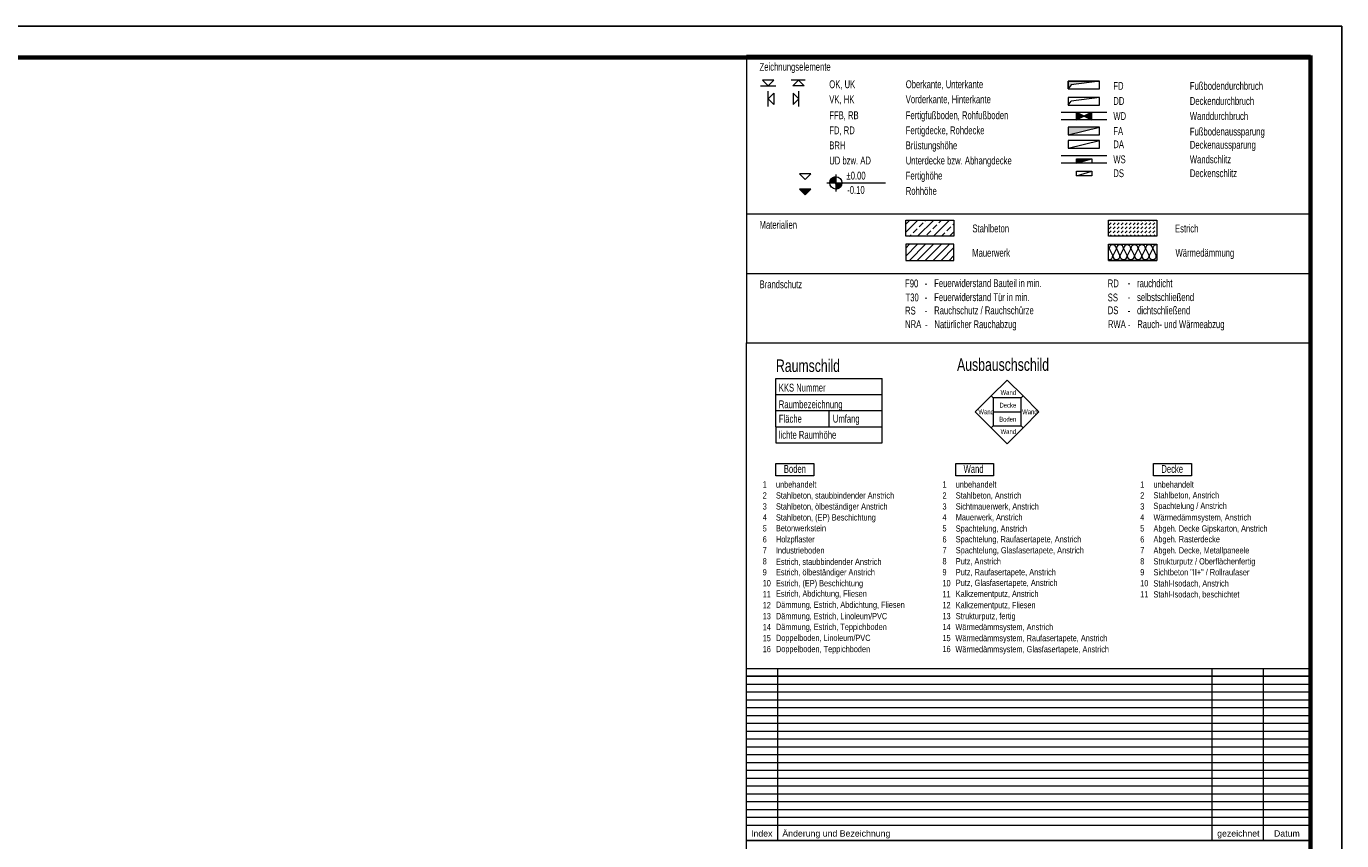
# Paper-space layout 'A3_1_100' of a CAD drawing. Extents: x -5 to 415, y -5 to 292.
# Tile 26 of 26: x 205 to 415, y 162 to 292. Entities that reach past the tile are written whole.
import ezdxf

# ---------------------------------------------------------------- set-up
doc = ezdxf.new("R2010")
doc.units = 0
doc.layers.get('0').update_dxf_attribs({"lineweight": 0})
doc.layers.add('B_TXT_PLK_BLR', color=7, linetype='Continuous', lineweight=0)
doc.layers.add('B_TXT_PLK_GRD', color=7, linetype='Continuous', lineweight=0)
doc.styles.add('Arial', font='arial.ttf')
doc.styles.add('Arial_Standard', font='arial.ttf', dxfattribs={"width": 0.75, "height": 0.25})

# ---------------------------------------------------------------- blocks, each defined once
blk = doc.blocks.new('*X21')
at = {"color": 0}
for p, q in [((1.08894, 0.66327), (1.0892, 0.66353)), ((1.08894, 0.66203), (1.08956, 0.66265)), ((1.09018, 0.66327), (1.09044, 0.66353)), ((1.09018, 0.66203), (1.0908, 0.66265)), ((1.09142, 0.66327), (1.09168, 0.66353)), ((1.09142, 0.66203), (1.09204, 0.66265)), ((1.09266, 0.66327), (1.09292, 0.66353)), ((1.09266, 0.66203), (1.09328, 0.66265)), ((1.09389, 0.66327), (1.09415, 0.66353)), ((1.09389, 0.66203), (1.09451, 0.66265)), ((1.09513, 0.66327), (1.09539, 0.66353)), ((1.09513, 0.66203), (1.09575, 0.66265)), ((1.09637, 0.66327), (1.09663, 0.66353)), ((1.09637, 0.66203), (1.09699, 0.66265)), ((1.09761, 0.66327), (1.09787, 0.66353)), ((1.09761, 0.66203), (1.09823, 0.66265)), ((1.09884, 0.66327), (1.0991, 0.66353)), ((1.09884, 0.66203), (1.09946, 0.66265)), ((1.10008, 0.66327), (1.10034, 0.66353)), ((1.10008, 0.66203), (1.1007, 0.66265)), ((1.10132, 0.66327), (1.10158, 0.66353)), ((1.10132, 0.66203), (1.10194, 0.66265)), ((1.10256, 0.66327), (1.10282, 0.66353)), ((1.10256, 0.66203), (1.10317, 0.66265)), ((1.08894, 0.66079), (1.08956, 0.66141)), ((1.08894, 0.65955), (1.08956, 0.66017)), ((1.08915, 0.65853), (1.08956, 0.65894)), ((1.09018, 0.66079), (1.0908, 0.66141)), ((1.09018, 0.65955), (1.0908, 0.66017)), ((1.09039, 0.65853), (1.0908, 0.65894)), ((1.09142, 0.66079), (1.09204, 0.66141)), ((1.09142, 0.65955), (1.09204, 0.66017)), ((1.09163, 0.65853), (1.09204, 0.65894)), ((1.09266, 0.66079), (1.09328, 0.66141)), ((1.09266, 0.65955), (1.09328, 0.66017)), ((1.09287, 0.65853), (1.09328, 0.65894)), ((1.09389, 0.66079), (1.09451, 0.66141)), ((1.09389, 0.65955), (1.09451, 0.66017)), ((1.0941, 0.65853), (1.09451, 0.65894)), ((1.09513, 0.66079), (1.09575, 0.66141)), ((1.09513, 0.65955), (1.09575, 0.66017)), ((1.09534, 0.65853), (1.09575, 0.65894)), ((1.09637, 0.66079), (1.09699, 0.66141)), ((1.09637, 0.65955), (1.09699, 0.66017)), ((1.09658, 0.65853), (1.09699, 0.65894)), ((1.09761, 0.66079), (1.09823, 0.66141)), ((1.09761, 0.65955), (1.09823, 0.66017)), ((1.09782, 0.65853), (1.09823, 0.65894)), ((1.09884, 0.66079), (1.09946, 0.66141)), ((1.09884, 0.65955), (1.09946, 0.66017)), ((1.09905, 0.65853), (1.09946, 0.65894)), ((1.10008, 0.66079), (1.1007, 0.66141)), ((1.10008, 0.65955), (1.1007, 0.66017)), ((1.10029, 0.65853), (1.1007, 0.65894)), ((1.10132, 0.66079), (1.10194, 0.66141)), ((1.10132, 0.65955), (1.10194, 0.66017)), ((1.10153, 0.65853), (1.10194, 0.65894)), ((1.10256, 0.66079), (1.10317, 0.66141)), ((1.10256, 0.65955), (1.10317, 0.66017)), ((1.10277, 0.65853), (1.10317, 0.65894))]:
    blk.add_line(p, q, dxfattribs=at)
blk = doc.blocks.new('*X22')
at = {"color": 0}
for p, q in [((29.489, 35.114), (29.589, 35.214)), ((29.489, 35.116), (29.587, 35.214)), ((29.489, 35.118), (29.585, 35.214)), ((29.489, 35.12), (29.583, 35.214)), ((29.49, 35.122), (29.582, 35.214)), ((29.49, 35.124), (29.58, 35.214)), ((29.49, 35.126), (29.578, 35.213)), ((29.49, 35.128), (29.576, 35.213)), ((29.49, 35.13), (29.574, 35.213)), ((29.491, 35.114), (29.589, 35.213)), ((29.491, 35.132), (29.571, 35.212)), ((29.491, 35.134), (29.569, 35.212)), ((29.492, 35.114), (29.589, 35.211)), ((29.492, 35.136), (29.567, 35.211)), ((29.492, 35.139), (29.565, 35.211)), ((29.493, 35.141), (29.562, 35.21)), ((29.494, 35.143), (29.56, 35.21)), ((29.494, 35.114), (29.589, 35.209)), ((29.495, 35.146), (29.557, 35.209)), ((29.496, 35.149), (29.554, 35.208)), ((29.496, 35.114), (29.589, 35.207)), ((29.497, 35.152), (29.552, 35.207)), ((29.498, 35.114), (29.589, 35.205)), ((29.498, 35.155), (29.548, 35.205)), ((29.5, 35.114), (29.589, 35.204)), ((29.5, 35.158), (29.545, 35.204)), ((29.501, 35.114), (29.589, 35.202)), ((29.501, 35.162), (29.541, 35.202)), ((29.503, 35.114), (29.589, 35.2)), ((29.504, 35.166), (29.537, 35.199)), ((29.505, 35.114), (29.589, 35.198)), ((29.507, 35.114), (29.589, 35.197)), ((29.507, 35.171), (29.532, 35.196)), ((29.508, 35.114), (29.589, 35.195)), ((29.51, 35.114), (29.589, 35.193)), ((29.512, 35.114), (29.589, 35.191)), ((29.513, 35.179), (29.525, 35.19)), ((29.514, 35.114), (29.589, 35.19)), ((29.515, 35.114), (29.589, 35.188)), ((29.517, 35.114), (29.589, 35.186)), ((29.519, 35.114), (29.589, 35.184)), ((29.521, 35.114), (29.589, 35.182)), ((29.523, 35.114), (29.589, 35.181)), ((29.524, 35.114), (29.589, 35.179)), ((29.526, 35.114), (29.589, 35.177)), ((29.528, 35.114), (29.589, 35.175)), ((29.53, 35.114), (29.589, 35.174)), ((29.531, 35.114), (29.589, 35.172)), ((29.533, 35.114), (29.589, 35.17)), ((29.535, 35.114), (29.589, 35.168)), ((29.537, 35.114), (29.589, 35.167)), ((29.538, 35.114), (29.589, 35.165)), ((29.54, 35.114), (29.589, 35.163)), ((29.542, 35.114), (29.589, 35.161)), ((29.544, 35.114), (29.589, 35.159)), ((29.546, 35.114), (29.589, 35.158)), ((29.547, 35.114), (29.589, 35.156)), ((29.549, 35.114), (29.589, 35.154)), ((29.551, 35.114), (29.589, 35.152)), ((29.553, 35.114), (29.589, 35.151)), ((29.554, 35.114), (29.589, 35.149)), ((29.556, 35.114), (29.589, 35.147)), ((29.558, 35.114), (29.589, 35.145)), ((29.56, 35.114), (29.589, 35.144)), ((29.561, 35.114), (29.589, 35.142)), ((29.563, 35.114), (29.589, 35.14)), ((29.565, 35.114), (29.589, 35.138)), ((29.567, 35.114), (29.589, 35.136)), ((29.568, 35.114), (29.589, 35.135)), ((29.57, 35.114), (29.589, 35.133)), ((29.572, 35.114), (29.589, 35.131)), ((29.574, 35.114), (29.589, 35.129)), ((29.576, 35.114), (29.589, 35.128)), ((29.577, 35.114), (29.589, 35.126)), ((29.579, 35.114), (29.589, 35.124)), ((29.581, 35.114), (29.589, 35.122)), ((29.583, 35.114), (29.589, 35.121)), ((29.584, 35.114), (29.589, 35.119)), ((29.586, 35.114), (29.589, 35.117)), ((29.588, 35.114), (29.589, 35.115)), ((29.589, 35.114), (29.59, 35.114)), ((29.589, 35.112), (29.591, 35.114)), ((29.589, 35.11), (29.593, 35.114)), ((29.589, 35.108), (29.595, 35.114)), ((29.589, 35.106), (29.597, 35.114)), ((29.589, 35.105), (29.599, 35.114)), ((29.589, 35.103), (29.6, 35.114)), ((29.589, 35.101), (29.602, 35.114)), ((29.589, 35.099), (29.604, 35.114)), ((29.589, 35.098), (29.606, 35.114)), ((29.589, 35.096), (29.607, 35.114)), ((29.589, 35.094), (29.609, 35.114)), ((29.589, 35.092), (29.611, 35.114)), ((29.589, 35.091), (29.613, 35.114)), ((29.589, 35.089), (29.614, 35.114)), ((29.589, 35.087), (29.616, 35.114)), ((29.589, 35.085), (29.618, 35.114)), ((29.589, 35.083), (29.62, 35.114)), ((29.589, 35.082), (29.622, 35.114)), ((29.589, 35.08), (29.623, 35.114)), ((29.589, 35.078), (29.625, 35.114)), ((29.589, 35.076), (29.627, 35.114)), ((29.589, 35.075), (29.629, 35.114)), ((29.589, 35.073), (29.63, 35.114)), ((29.589, 35.071), (29.632, 35.114)), ((29.589, 35.069), (29.634, 35.114)), ((29.589, 35.068), (29.636, 35.114)), ((29.589, 35.066), (29.637, 35.114)), ((29.589, 35.064), (29.639, 35.114)), ((29.589, 35.062), (29.641, 35.114)), ((29.589, 35.06), (29.643, 35.114)), ((29.589, 35.059), (29.645, 35.114)), ((29.589, 35.057), (29.646, 35.114)), ((29.589, 35.055), (29.648, 35.114)), ((29.589, 35.053), (29.65, 35.114)), ((29.589, 35.052), (29.652, 35.114)), ((29.589, 35.05), (29.653, 35.114)), ((29.589, 35.048), (29.655, 35.114)), ((29.589, 35.046), (29.657, 35.114)), ((29.589, 35.045), (29.659, 35.114)), ((29.589, 35.043), (29.66, 35.114)), ((29.589, 35.041), (29.662, 35.114)), ((29.589, 35.039), (29.664, 35.114)), ((29.589, 35.037), (29.666, 35.114)), ((29.589, 35.036), (29.667, 35.114)), ((29.589, 35.034), (29.669, 35.114)), ((29.589, 35.032), (29.671, 35.114)), ((29.589, 35.03), (29.673, 35.114)), ((29.589, 35.029), (29.675, 35.114)), ((29.589, 35.027), (29.676, 35.114)), ((29.589, 35.025), (29.678, 35.114)), ((29.589, 35.023), (29.68, 35.114)), ((29.589, 35.022), (29.682, 35.114)), ((29.589, 35.02), (29.683, 35.114)), ((29.589, 35.018), (29.685, 35.114)), ((29.589, 35.016), (29.687, 35.114)), ((29.589, 35.015), (29.689, 35.114)), ((29.59, 35.014), (29.689, 35.113)), ((29.592, 35.014), (29.689, 35.111)), ((29.594, 35.014), (29.689, 35.109)), ((29.596, 35.014), (29.689, 35.107)), ((29.598, 35.014), (29.689, 35.105)), ((29.6, 35.015), (29.689, 35.103)), ((29.602, 35.015), (29.688, 35.101)), ((29.604, 35.015), (29.688, 35.099)), ((29.606, 35.015), (29.688, 35.097)), ((29.608, 35.016), (29.687, 35.095)), ((29.61, 35.016), (29.687, 35.093)), ((29.613, 35.017), (29.686, 35.09)), ((29.615, 35.017), (29.686, 35.088)), ((29.618, 35.018), (29.685, 35.086)), ((29.62, 35.019), (29.684, 35.083)), ((29.623, 35.02), (29.683, 35.08)), ((29.626, 35.021), (29.682, 35.078)), ((29.629, 35.022), (29.681, 35.075)), ((29.632, 35.024), (29.68, 35.071)), ((29.635, 35.025), (29.678, 35.068)), ((29.639, 35.027), (29.676, 35.064)), ((29.644, 35.03), (29.673, 35.059)), ((29.65, 35.034), (29.669, 35.053))]:
    blk.add_line(p, q, dxfattribs=at)
blk = doc.blocks.new('LEGENDE ZEICHNUNG')
at = {"lineweight": 0}
for points in [[(-50.47, 62.6), (-57.97, 62.6), (-57.97, 60.77), (-57.31, 61.76)], [(-57.97, 51.59), (-57.97, 49.76), (-50.47, 51.59)], [(-56.04, 44.08), (-56.04, 42.98), (-52.38, 44.08)], [(-119.61, 36.8), (-122.33, 36.8), (-120.97, 35.44)]]:
    blk.add_hatch(color=256, dxfattribs=at).paths.add_polyline_path(points)
h = blk.add_hatch(color=256, dxfattribs=at)
h.paths.add_polyline_path([(-54.22, 54.27), (-56.05, 55.18), (-56.05, 53.35)])
h.paths.add_polyline_path([(-52.39, 53.35), (-52.39, 55.18), (-54.22, 54.27)])
h = blk.add_hatch(dxfattribs=at)
h.set_pattern_fill('ANSI33', color=256, scale=10.798065, style=0)
h.set_pattern_definition([(45, (-1525.7122, -597.2722), (-1.908846, 1.908846), []), (45, (-1523.8033, -597.2722), (-1.908846, 1.908846), [1.349758, -0.674879])])
h.paths.add_polyline_path([(-96.92, 29.37), (-96.92, 25.52), (-85.35, 25.52), (-85.35, 29.37)])
h = blk.add_hatch(dxfattribs=at)
h.set_pattern_fill('ANSI31', color=256, scale=10.798065, style=0)
h.set_pattern_definition([(45, (-1525.7122, -597.2722), (-0.9544231, 0.9544231), [])])
h.paths.add_polyline_path([(-85.35, 19.73), (-85.35, 23.59), (-96.92, 23.59), (-96.92, 19.73)])
for p, q in [((0, 68.75), (0, 68.75)), ((-131.7, 61.51), (-128.04, 61.51)), ((-129.87, 56.57), (-129.87, 60.24)), ((-120.99, 62.87, 12.07), (-124.37, 62.87, 12.07)), ((-122.54, 56.57), (-122.54, 60.24)), ((-57.97, 56.87), (-57.31, 57.86)), ((-50.47, 58.71, 12.07), (-57.31, 57.86, 12.07)), ((-59.71, 55.18), (-48.72, 55.18)), ((-56.05, 53.35, -12.07), (-56.05, 55.18, -12.07)), ((-56.05, 53.35), (-52.39, 55.18)), ((-56.05, 55.18), (-52.39, 53.35)), ((-52.39, 55.18), (-52.39, 53.35)), ((-48.72, 53.35), (-59.71, 53.35)), ((-57.97, 49.76, 12.07), (-50.47, 51.59, 12.07)), ((-57.97, 46.6, 12.07), (-50.47, 48.43, 12.07)), ((-59.7, 44.81), (-48.71, 44.81)), ((-48.71, 42.98), (-59.7, 42.98)), ((-56.04, 42.98, -12.07), (-56.04, 44.08, -12.07)), ((-56.04, 44.08), (-52.38, 44.08)), ((-56.04, 42.98), (-52.38, 44.08)), ((-56.04, 39.97), (-52.38, 41.07)), ((-52.38, 44.08), (-52.38, 42.98)), ((-115.77, 38.28), (-111.6, 38.28)), ((-115.47, 38.28), (-111.81, 38.28)), ((-113.64, 40.31), (-113.64, 36.24)), ((-111.6, 38.28), (-101.77, 38.28)), ((-135, 30.87), (0, 30.87)), ((-48.21, 22.57), (-47.34, 20.79)), ((-46.47, 22.57), (-47.34, 20.79)), ((-46.47, 22.57), (-45.6, 20.79)), ((-44.73, 22.57), (-45.6, 20.79)), ((-44.73, 22.57), (-43.86, 20.79)), ((-42.99, 22.57), (-43.86, 20.79)), ((-42.99, 22.57), (-42.12, 20.79)), ((-41.25, 22.57), (-42.12, 20.79)), ((-41.25, 22.57), (-40.38, 20.79)), ((-39.51, 22.57), (-40.38, 20.79)), ((-39.51, 22.57), (-38.64, 20.79)), ((-37.77, 22.57), (-38.64, 20.79)), ((-37.77, 22.57), (-36.9, 20.79)), ((-135, 16.62), (0, 16.62))]:
    blk.add_line(p, q, dxfattribs=at)
for points in [[(0, 68.75), (-135, 68.75), (-135, 0), (0, 0)], [(-129.87, 61.51), (-128.51, 62.87), (-131.23, 62.87)], [(-122.62, 62.87), (-121.26, 61.51), (-123.98, 61.51)], [(-57.97, 60.77), (-57.97, 62.6), (-50.47, 62.6), (-57.31, 61.76)], [(-57.97, 62.6), (-57.97, 60.77), (-50.47, 60.77), (-50.47, 62.6)], [(-129.87, 58.4), (-128.51, 59.76), (-128.51, 57.04)], [(-122.54, 58.4), (-123.9, 59.76), (-123.9, 57.04)], [(-57.97, 58.71), (-57.97, 56.87), (-50.47, 56.87), (-50.47, 58.71)], [(-57.97, 51.59), (-57.97, 49.76), (-50.47, 49.76), (-50.47, 51.59)], [(-57.97, 48.43), (-57.97, 46.6), (-50.47, 46.6), (-50.47, 48.43)], [(-56.04, 41.07), (-52.38, 41.07), (-52.38, 39.97), (-56.04, 39.97)], [(-120.97, 39.06), (-119.61, 40.42), (-122.33, 40.42)], [(-120.97, 35.44), (-119.61, 36.8), (-122.33, 36.8)], [(-96.92, 29.37), (-85.35, 29.37), (-85.35, 25.52), (-96.92, 25.52)], [(-48.35, 25.52), (-48.35, 29.37), (-36.78, 29.37), (-36.78, 25.52)], [(-96.92, 19.73), (-85.35, 19.73), (-85.35, 23.59), (-96.92, 23.59)], [(-48.35, 19.73), (-48.35, 23.59), (-36.78, 23.59), (-36.78, 19.73)], [(-48.35, 19.73), (-48.35, 19.73), (-36.78, 19.73), (-36.78, 19.73)]]:
    blk.add_lwpolyline(points, close=True, dxfattribs=at)
blk.add_circle((-113.64, 38.28), 1.47, dxfattribs=at)
for centre, start, end in [((-47.34, 22.57), 360, 180), ((-45.6, 22.57), 360, 180), ((-43.86, 22.57), 360, 180), ((-42.12, 22.57), 360, 180), ((-40.38, 22.57), 360, 180), ((-38.64, 22.57), 360, 180), ((-36.9, 22.57), 81.7363, 180), ((-48.21, 20.79), 260.6144, 0), ((-46.47, 20.79), 180, 0), ((-44.73, 20.79), 180, 0), ((-42.99, 20.79), 180, 0), ((-41.25, 20.79), 180, 0), ((-39.51, 20.79), 180, 0), ((-37.77, 20.79), 180, 0)]:
    blk.add_arc(centre, 0.869, start, end, dxfattribs=at)
for name, p, xscale, yscale, zscale in [('*X22', (-547.26, -476.3), 14.65451615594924, 14.65451615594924, 14.65451615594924), ('*X21', (-888.1, -482.4), 771.2903239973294, 771.2903239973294, 771.2903239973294)]:
    blk.add_blockref(name, p, dxfattribs=dict(at, xscale=xscale, yscale=yscale, zscale=zscale))
at = {"lineweight": 0, "style": 'Arial', "width": 0.7}
for s, height, p in [('Zeichnungselemente', 1.875, (-131.91, 65.14)), ('OK, UK', 1.875, (-115.22, 60.96)), ('Oberkante, Unterkante', 1.875, (-96.9, 60.96)), ('FD', 1.875, (-47.19, 60.57)), ('Fußbodendurchbruch', 1.875, (-28.87, 60.57)), ('VK, HK', 1.875, (-115.22, 57.36)), ('Vorderkante, Hinterkante', 1.875, (-96.9, 57.36)), ('DD', 1.875, (-47.19, 56.96)), ('Deckendurchbruch', 1.875, (-28.87, 56.96)), ('FFB, RB', 1.875, (-115.22, 53.54)), ('Fertigfußboden, Rohfußboden', 1.875, (-96.9, 53.54)), ('WD', 1.875, (-47.19, 53.35)), ('Wanddurchbruch', 1.875, (-28.87, 53.35)), ('FD, RD', 1.875, (-115.22, 49.93)), ('Fertigdecke, Rohdecke', 1.875, (-96.9, 49.93)), ('FA', 1.875, (-47.19, 49.75)), ('Fußbodenaussparung', 1.875, (-28.87, 49.63)), ('BRH', 1.875, (-115.22, 46.33)), ('Brüstungshöhe', 1.875, (-96.9, 46.33)), ('DA', 1.875, (-47.19, 46.59)), ('Deckenaussparung', 1.875, (-28.87, 46.47)), ('UD bzw. AD', 1.875, (-115.22, 42.7)), ('Unterdecke bzw. Abhangdecke', 1.875, (-96.9, 42.7)), ('WS', 1.875, (-47.19, 42.98)), ('Wandschlitz', 1.875, (-28.87, 42.98)), ('%%p0.00', 1.875, (-111.09, 39.08)), ('Fertighöhe', 1.875, (-96.9, 39.08)), ('DS', 1.875, (-47.19, 39.66)), ('Deckenschlitz', 1.875, (-28.87, 39.66)), ('-0.10', 1.875, (-110.91, 35.66)), ('Rohhöhe', 1.875, (-96.9, 35.42)), ('Materialien', 1.875, (-131.91, 27.31)), ('Stahlbeton', 1.875, (-80.93, 26.43)), ('Estrich', 1.875, (-32.42, 26.42)), ('Mauerwerk', 1.875, (-80.99, 20.6)), ('Wärmedämmung', 1.875, (-32.3, 20.6)), ('Brandschutz', 1.875, (-131.91, 13.06)), ('F90', 1.875, (-97.06, 13.28, 1.27)), ('-', 1.88, (-92.35, 13.33)), ('Feuerwiderstand Bauteil in min.', 1.875, (-90.09, 13.33, 1.27)), ('RD', 1.875, (-48.53, 13.28, -8.94)), ('-', 1.88, (-43.77, 13.37)), ('rauchdicht', 1.875, (-41.51, 13.31, 1.27)), ('T30', 1.875, (-96.95, 9.92, 1.27)), ('-', 1.88, (-92.35, 9.94)), ('Feuerwiderstand Tür in min.', 1.875, (-90.09, 9.97, 1.27)), ('SS', 1.875, (-48.53, 9.91, -8.94)), ('-', 1.88, (-43.77, 10)), ('selbstschließend', 1.875, (-41.51, 9.98, 1.27)), ('RS', 1.875, (-97.06, 6.77, 1.27)), ('-', 1.88, (-92.35, 6.79)), ('Rauchschutz / Rauchschürze', 1.875, (-90.09, 6.82, 1.27)), ('DS', 1.875, (-48.53, 6.84, -8.94)), ('-', 1.88, (-43.77, 6.77)), ('dichtschließend', 1.875, (-41.51, 6.82, 1.27)), ('NRA', 1.875, (-97.06, 3.53, -8.94)), ('-', 1.88, (-92.3, 3.45)), ('Natürlicher Rauchabzug', 1.875, (-90.04, 3.5, 1.27)), ('RWA', 1.875, (-48.49, 3.53, -8.94)), ('-', 1.88, (-43.72, 3.45)), ('Rauch- und Wärmeabzug', 1.875, (-41.46, 3.5, 1.27))]:
    blk.add_text(s, height=height, dxfattribs=at).set_placement(p)
blk = doc.blocks.new('LEGENDE RAUM')
at = {"layer": 'B_TXT_PLK_GRD'}
for p, q in [((-127.98, 71.32, -12.7), (-102.52, 71.32, -12.7)), ((-127.98, 59.75, -12.7), (-127.98, 71.32, -12.7)), ((-102.52, 59.75, -12.7), (-102.52, 71.32, -12.7)), ((-127.98, 67.46, -12.7), (-102.52, 67.46, -12.7)), ((-127.98, 63.61, -12.7), (-102.52, 63.61, -12.7)), ((-115.25, 59.75, -12.7), (-115.25, 63.61, -12.7)), ((-75.96, 63.29), (-69.29, 63.29)), ((-127.98, 59.75, -12.7), (-102.52, 59.75, -12.7)), ((-127.98, 59.75), (-127.98, 55.9)), ((-102.52, 55.9), (-102.52, 59.75)), ((-127.98, 55.9), (-102.52, 55.9))]:
    blk.add_line(p, q, dxfattribs=at)
blk.add_lwpolyline([(0, 0), (-135, 0), (-135, 79.84), (0, 79.84)], close=True, dxfattribs=at)
for points in [[(-75.96, 66.62), (-76.43, 67.1), (-72.63, 70.9), (-68.82, 67.1), (-69.29, 66.62), (-75.96, 66.62)], [(-75.96, 59.95), (-76.43, 59.48), (-80.24, 63.29), (-76.43, 67.1), (-75.96, 66.62), (-75.96, 59.95)], [(-69.29, 66.62), (-68.82, 67.1), (-65.01, 63.29), (-68.82, 59.48), (-69.29, 59.95), (-69.29, 66.62)], [(-69.29, 59.95), (-68.82, 59.48), (-72.63, 55.68), (-76.43, 59.48), (-75.96, 59.95), (-69.29, 59.95)]]:
    blk.add_lwpolyline(points, dxfattribs=at)
at = {"layer": 'B_TXT_PLK_GRD', "elevation": 0.64}
for points in [[(-127.98, 47.95), (-127.98, 50.97), (-118.91, 50.97), (-118.91, 47.95)], [(-84.93, 47.95), (-84.93, 50.97), (-75.86, 50.97), (-75.86, 47.95)], [(-37.57, 47.95), (-37.57, 50.97), (-28.5, 50.97), (-28.5, 47.95)]]:
    blk.add_lwpolyline(points, close=True, dxfattribs=at)
at = {"layer": 'B_TXT_PLK_GRD', "style": 'Arial', "width": 0.7}
for s, height, p in [('Raumschild', 3, (-127.98, 72.85)), ('Ausbauschschild', 3, (-84.61, 73.12)), ('KKS Nummer', 1.875, (-127.31, 68.16, -12.7)), ('Raumbezeichnung', 1.875, (-127.31, 64.17, -12.7)), ('Wand', 1.16, (-74.19, 67.34)), ('Wand', 1.16, (-79.5, 62.73)), ('Decke', 1.16, (-74.45, 64.31)), ('Wand', 1.16, (-69.03, 62.73)), ('Fläche', 1.875, (-127.29, 60.72, -12.7)), ('Umfang', 1.875, (-114.37, 60.72, -12.7)), ('Boden', 1.16, (-74.52, 60.96)), ('lichte Raumhöhe', 1.875, (-127.29, 56.86, -12.7)), ('Wand', 1.16, (-74.19, 57.99)), ('Boden', 1.875, (-126.1, 48.7, 0.64)), ('Wand', 1.875, (-83.05, 48.7, 0.64)), ('Decke', 1.875, (-35.69, 48.7, 0.64)), ('1', 1.51, (-131.16, 45.16, 0.64)), ('Stahlbeton, staubbindender Anstrich', 1.5, (-127.98, 42.54, 10.59)), ('unbehandelt', 1.5, (-127.98, 45.16, 0.64)), ('1', 1.51, (-88.11, 45.16, 0.64)), ('Stahlbeton, Anstrich', 1.5, (-84.93, 42.54, 10.59)), ('unbehandelt', 1.5116, (-84.93, 45.16, 0.64)), ('1', 1.5, (-40.75, 45.16, 0.64)), ('Stahlbeton, Anstrich', 1.5, (-37.57, 42.59, 10.59)), ('unbehandelt', 1.5, (-37.57, 45.16, 0.64)), ('3', 1.5, (-131.16, 39.91, 10.59)), ('2', 1.5, (-131.16, 42.54, 10.59)), ('Stahlbeton, ölbeständiger Anstrich', 1.5, (-127.98, 39.91, 10.59)), ('3', 1.5, (-88.11, 39.91, 10.59)), ('2', 1.5, (-88.11, 42.54, 10.59)), ('Sichtmauerwerk, Anstrich', 1.5, (-84.93, 39.92, 0.61)), ('3', 1.5, (-40.75, 39.91, 10.59)), ('2', 1.5, (-40.75, 42.54, 10.59)), ('Spachtelung / Anstrich', 1.5, (-37.58, 40.04, 0.45)), ('4', 1.5, (-131.16, 37.29, 10.59)), ('Stahlbeton, (EP) Beschichtung', 1.5, (-127.98, 37.28, 10.59)), ('4', 1.5, (-88.11, 37.29, 10.59)), ('Mauerwerk, Anstrich', 1.5, (-84.94, 37.32, 0.45)), ('4', 1.5, (-40.75, 37.29, 10.59)), ('Wärmedämmsystem, Anstrich', 1.5, (-37.57, 37.29, 0.64)), ('5', 1.5, (-131.16, 34.66, 10.59)), ('Betonwerkstein', 1.5, (-127.99, 34.69, 0.45)), ('5', 1.5, (-88.11, 34.66, 10.59)), ('Spachtelung, Anstrich', 1.5, (-84.93, 34.62, 10.59)), ('5', 1.5, (-40.75, 34.66, 10.59)), ('Abgeh. Decke Gipskarton, Anstrich', 1.5, (-37.57, 34.62, 10.59)), ('6', 1.5, (-131.16, 32.03, 10.59)), ('Holzpflaster', 1.5, (-127.99, 32.04, 0.45)), ('6', 1.5, (-88.11, 32.03, 10.59)), ('Spachtelung, Raufasertapete, Anstrich', 1.5, (-84.94, 32.06, 0.45)), ('6', 1.5, (-40.75, 32.03, 10.59)), ('Abgeh. Rasterdecke', 1.5, (-37.57, 32.06, 10.59)), ('7', 1.5, (-131.16, 29.41, 10.59)), ('Industrieboden', 1.5, (-127.99, 29.39, 0.45)), ('7', 1.5, (-88.11, 29.41, 10.59)), ('Spachtelung, Glasfasertapete, Anstrich', 1.5116, (-84.93, 29.41, 10.59)), ('Putz, Anstrich', 1.5, (-84.93, 26.77, 10.59)), ('7', 1.5, (-40.75, 29.41, 10.59)), ('Abgeh. Decke, Metallpaneele', 1.5, (-37.57, 29.4, 10.59)), ('Strukturputz / Oberflächenfertig', 1.5, (-37.57, 26.76, 10.59)), ('8', 1.5, (-131.16, 26.78, 10.59)), ('9', 1.5, (-131.16, 24.16, 10.59)), ('Estrich, staubbindender Anstrich', 1.5, (-127.98, 26.66, 10.59)), ('Estrich, ölbeständiger Anstrich', 1.5, (-127.98, 24.16, 10.59)), ('9', 1.5, (-88.11, 24.16, 10.59)), ('8', 1.5, (-88.11, 26.78, 10.59)), ('Putz, Raufasertapete, Anstrich', 1.5116, (-84.93, 24.16, 10.59)), ('8', 1.5, (-40.75, 26.78, 10.59)), ('9', 1.5, (-40.75, 24.16, 10.59)), ('Sichtbeton "II+" / Rollraufaser', 1.5, (-37.57, 24.15, 10.59)), ('10', 1.5, (-131.16, 21.53, 10.59)), ('Estrich, (EP) Beschichtung', 1.5, (-127.98, 21.51, 10.59)), ('10', 1.5, (-88.11, 21.53, 10.59)), ('Putz, Glasfasertapete, Anstrich', 1.5116, (-84.93, 21.61, 10.59)), ('10', 1.5, (-40.75, 21.53, 10.59)), ('Stahl-Isodach, Anstrich', 1.5, (-37.59, 21.48, 10.59)), ('11', 1.5, (-131.16, 18.9, 10.59)), ('Estrich, Abdichtung, Fliesen', 1.5, (-127.98, 19.04, 10.59)), ('11', 1.5, (-88.11, 18.9, 10.59)), ('Kalkzementputz, Anstrich', 1.5, (-84.93, 19, 10.59)), ('11', 1.5, (-40.75, 18.9, 10.59)), ('Stahl-Isodach, beschichtet', 1.5, (-37.59, 18.86, 10.59)), ('12', 1.5, (-131.16, 16.28, 10.59)), ('Dämmung, Estrich, Abdichtung, Fliesen', 1.5, (-127.98, 16.37, 10.59)), ('12', 1.5, (-88.11, 16.28, 10.59)), ('Kalkzementputz, Fliesen', 1.5, (-84.93, 16.28, 10.59)), ('13', 1.5, (-131.16, 13.65, 10.59)), ('Dämmung, Estrich, Linoleum/PVC', 1.5, (-127.98, 13.64, 10.59)), ('Dämmung, Estrich, Teppichboden', 1.5, (-127.98, 11.06, 10.59)), ('13', 1.5, (-88.11, 13.65, 10.59)), ('Wärmedämmsystem, Anstrich', 1.5, (-85.01, 11.04, 10.59)), ('Strukturputz, fertig', 1.5, (-84.93, 13.65, 10.59)), ('14', 1.5, (-131.16, 11.02, 10.59)), ('15', 1.5, (-131.16, 8.39, 10.59)), ('Doppelboden, Linoleum/PVC', 1.5, (-127.98, 8.43, 10.59)), ('14', 1.5, (-88.11, 11.03, 10.59)), ('15', 1.5, (-88.11, 8.4, 10.59)), ('Wärmedämmsystem, Raufasertapete, Anstrich', 1.5, (-85.01, 8.38, 10.59)), ('16', 1.5, (-131.16, 5.76, 10.59)), ('Doppelboden, Teppichboden', 1.5, (-127.98, 5.76, 10.59)), ('16', 1.5, (-88.11, 5.77, 10.59)), ('Wärmedämmsystem, Glasfasertapete, Anstrich', 1.5, (-85.01, 5.72, 10.59))]:
    blk.add_text(s, height=height, dxfattribs=at).set_placement(p)
blk = doc.blocks.new('INDEX 20')
at = {"layer": 'B_TXT_PLK_GRD'}
for p, q in [((-127.5, 0), (-127.5, 41.25)), ((-23.54, 0), (-23.54, 41.25)), ((-11.25, 0), (-11.25, 41.25)), ((-135, 39.38), (0, 39.38)), ((-135, 37.5), (0, 37.5)), ((-135, 35.62), (0, 35.62)), ((-135, 33.75), (0, 33.75)), ((-135, 31.88), (0, 31.88)), ((-135, 30), (0, 30)), ((-135, 28.12), (0, 28.12)), ((-135, 26.25), (0, 26.25)), ((-135, 24.38), (0, 24.38)), ((-135, 22.5), (0, 22.5)), ((-135, 20.62), (0, 20.62)), ((-135, 18.75), (0, 18.75)), ((-135, 16.88), (0, 16.88)), ((-135, 15), (0, 15)), ((-135, 13.12), (0, 13.12)), ((-135, 11.25), (0, 11.25)), ((-135, 9.38), (0, 9.38)), ((-135, 7.5), (0, 7.5)), ((-135, 5.62), (0, 5.62)), ((-135, 3.75), (0, 3.75))]:
    blk.add_line(p, q, dxfattribs=at)
blk.add_lwpolyline([(-135, 0), (0, 0), (-135, 0), (0, 0), (-135, 0), (-135, 41.25), (0, 41.25), (0, 0)], dxfattribs=at)
at = {"layer": 'B_TXT_PLK_GRD', "style": 'Arial_Standard'}
for s, p in [('Index', (-133.95, 0.98)), ('Änderung und Bezeichnung', (-126.45, 0.98)), ('gezeichnet', (-22.32, 0.98)), ('Datum', (-8.72, 0.98))]:
    blk.add_text(s, height=1.5, dxfattribs=at).set_placement(p)
blk = doc.blocks.new('LEGENDE MASSPRÜFUNG')
blk.add_line((-135, 18.75), (0, 18.75))
blk.add_line((-135, 18.75), (0, 18.75))
at = {"layer": 'B_TXT_PLK_BLR', "linetype": 'Continuous', "lineweight": 0}
blk.add_lwpolyline([(-135, 45), (0, 45), (0, 0), (-135, 0)], close=True, dxfattribs=at)
at = {"lineweight": -3, "style": 'Arial_Standard'}
for s, p in [('Alle Maße sind vor  Baubeginn vom Unternehmer verantwortlich zu überpüfen.', (-128.02, 40.2)), ('Eventuelle Unstimmigkeiten sind vor der Ausführung der Arbeiten durch Rücksprache ', (-128.02, 35.57)), ('mit der Bauleitung zu klären.', (-128.02, 30.95)), ('Schal-, Bewehrungs- und Aussparungspläne der Fachplaner sind zu beachten.', (-128.02, 26.32)), ('Unstimmigkeiten mit den Architektenplänen sind mit der Bauleitung zu prüfen.', (-128.02, 21.69))]:
    blk.add_text(s, height=2.25, dxfattribs=at).set_placement(p)
at = {"style": 'Arial_Standard'}
for s, p in [('Alle Höhenangaben in den Plänen beziehen sich auf OKFFB !', (-127.93, 13.95)), ('Öffnungsmaße sind Rohbaumaße und beziehen sich auf OKFFB !', (-127.93, 8.76)), ('BRH = OKFFB bis OK Rohbaubrüstung !', (-127.93, 3.7))]:
    blk.add_text(s, height=2.25, dxfattribs=at).set_placement(p)

psp = doc.layouts.new('A3_1_100')

# ---------------------------------------------------------------- linework, layer by layer
at = {"layer": 'B_TXT_PLK_BLR', "lineweight": -3}
psp.add_lwpolyline([(-5.15, -4.94), (414.85, -4.94), (414.85, 292.06), (-5.15, 292.06)], close=True, dxfattribs=at)
at = {"layer": 'B_TXT_PLK_BLR', "lineweight": -3, "const_width": 0.7}
psp.add_lwpolyline([(409.85, 287.06), (11.88, 287.06), (11.88, 0.06), (409.85, 0.06)], close=True, dxfattribs=at)

# ---------------------------------------------------------------- block references
at = {"layer": 'B_TXT_PLK_BLR', "linetype": 'Continuous', "lineweight": 0, "xscale": 0.6666665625, "yscale": 0.6666665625, "zscale": 0.6666665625}
for name, p in [('LEGENDE ZEICHNUNG', (409.85, 241.54)), ('LEGENDE RAUM', (409.85, 188.31)), ('INDEX 20', (409.85, 162.06)), ('LEGENDE MASSPRÜFUNG', (409.85, 132.06))]:
    psp.add_blockref(name, p, dxfattribs=at)

doc.saveas('drawing.dxf')
